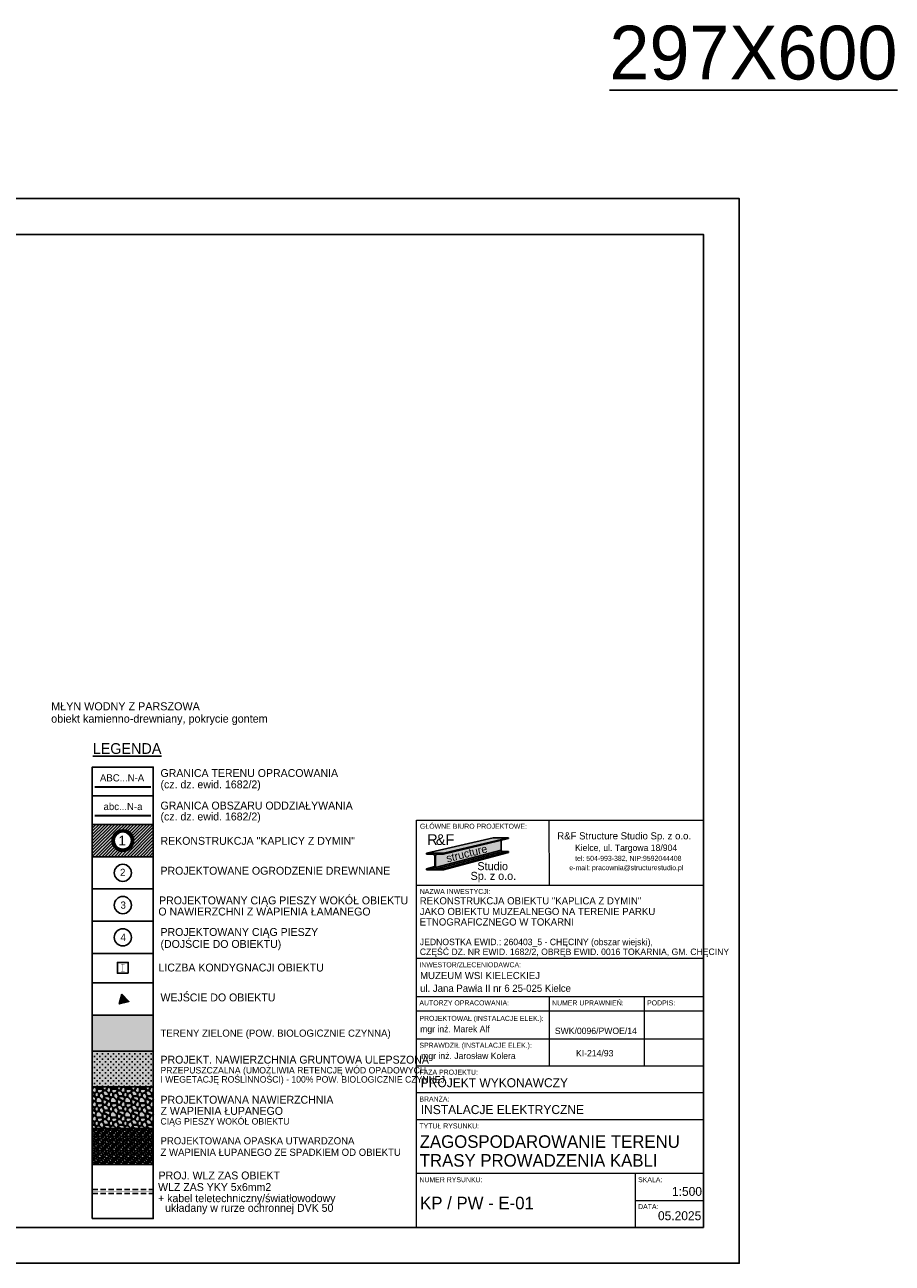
# Model space of a CAD drawing. Extents: x 7460162 to 7460484, y 5625737 to 5625910.
# Tile 17 of 17: x 7460363 to 7460484, y 5625737 to 5625910. Entities that reach past the tile are written whole.
import ezdxf
from ezdxf.enums import TextEntityAlignment as Align

# ---------------------------------------------------------------- set-up
doc = ezdxf.new("R2010")
doc.units = 0
doc.header["$MEASUREMENT"] = 0
doc.linetypes.add('DASHED', pattern=[0.75, 0.5, -0.25])
for name, color, linetype in [('A_wymiary_zewn', 4, 'Continuous'), ('az_ogrodzenie', 10, 'Continuous'), ('ELEK GNIAZDA', 234, 'Continuous'), ('ELEK OPIS', 140, 'Continuous'), ('hatch_kostka_R&F', 9, 'Continuous'), ('hatch_PROKON', 4, 'Continuous'), ('opisy_PROKON', 3, 'Continuous'), ('opisy_R&F', 3, 'Continuous'), ('ozn_graficzne_PROKON', 5, 'Continuous'), ('Section', 3, 'Continuous'), ('widoki_PROKON', 4, 'Continuous'), ('widoki_R&F', 4, 'Continuous'), ('wymiary_PROKON', 3, 'Continuous')]:
    doc.layers.add(name, color=color, linetype=linetype)
doc.layers.add('az_zieleń', color=7, linetype='Continuous', lineweight=5, true_color=0x00b32d)
doc.layers.add('HACZE', color=52, linetype='Continuous', lineweight=9)
doc.styles.add('MtXpl_FL_Pismo_Techn', font='txt')
doc.styles.add('MtXpl_FL_Pismo_Techn_1', font='txt')
doc.styles.add('TECH', font='txt')

# ---------------------------------------------------------------- blocks, each defined once
blk = doc.blocks.new('tab_kaplica z dymin')
at = {"layer": 'A_wymiary_zewn', "true_color": 0xd7d6d6}
h = blk.add_hatch(color=254, dxfattribs=at)
h.dxf.hatch_style = 1
h.paths.add_polyline_path([(151234, -9123.2), (151212.4, -9123.2), (151119.4, -9145), (151143.4, -9145)])
at = {"layer": 'A_wymiary_zewn', "true_color": 0x848484}
h = blk.add_hatch(color=252, dxfattribs=at)
h.dxf.hatch_style = 1
h.paths.add_polyline_path([(151223.6, -9140.5), (151223.6, -9126.9), (151143.4, -9146.4), (151134.1, -9146.4, 0.414214), (151131.9, -9148.6), (151131.9, -9164.2, 0.037989), (151131.9, -9164.6)])
at = {"layer": 'A_wymiary_zewn', "true_color": 0x293133}
h = blk.add_hatch(color=250, dxfattribs=at)
h.dxf.hatch_style = 1
h.paths.add_polyline_path([(151234, -9124.4), (151234, -9123.2), (151143.4, -9145), (151143.4, -9146.4)])
h = blk.add_hatch(color=250, dxfattribs=at)
h.dxf.hatch_style = 1
edge = h.paths.add_edge_path()
edge.add_line((151119.4, -9166.5), (151128.7, -9166.5))
edge.add_arc((151128.7, -9164.2), 2.25, 270, 360)
edge.add_line((151131, -9164.2), (151131, -9148.6))
edge.add_arc((151128.7, -9148.6), 2.25, 0, 90)
edge.add_line((151128.7, -9146.4), (151119.4, -9146.4))
edge.add_line((151119.4, -9146.4), (151119.4, -9145))
edge.add_line((151119.4, -9145), (151143.4, -9145))
edge.add_line((151143.4, -9145), (151143.4, -9146.4))
edge.add_line((151143.4, -9146.4), (151134.1, -9146.4))
edge.add_arc((151134.1, -9148.6), 2.25, 90, 180)
edge.add_line((151131.9, -9148.6), (151131.9, -9164.2))
edge.add_arc((151134.1, -9164.2), 2.25, 180, 270)
edge.add_line((151134.1, -9166.5), (151143.4, -9166.5))
edge.add_line((151143.4, -9166.5), (151143.4, -9167.8))
edge.add_line((151143.4, -9167.8), (151119.4, -9167.8))
edge.add_line((151119.4, -9167.8), (151119.4, -9166.5))
at = {"layer": 'A_wymiary_zewn', "true_color": 0xafadad}
h = blk.add_hatch(color=253, dxfattribs=at)
h.dxf.hatch_style = 1
h.paths.add_polyline_path([(151225.6, -9142.5, -0.414214), (151223.6, -9140.5), (151131.9, -9164.6, 0.370396), (151134.1, -9166.5)])
at = {"layer": 'A_wymiary_zewn', "true_color": 0xd7d6d6}
h = blk.add_hatch(color=254, dxfattribs=at)
h.dxf.hatch_style = 1
h.paths.add_polyline_path([(151234, -9142.5), (151225.6, -9142.5), (151134.1, -9166.5), (151143.4, -9166.5)])
at = {"layer": 'A_wymiary_zewn', "true_color": 0x293133}
h = blk.add_hatch(color=250, dxfattribs=at)
h.dxf.hatch_style = 1
h.paths.add_polyline_path([(151234, -9143.7), (151234, -9142.5), (151143.4, -9166.5), (151143.4, -9167.8)])
at = {"layer": 'A_wymiary_zewn', "true_color": 0xafadad}
h = blk.add_hatch(color=253, dxfattribs=at)
h.dxf.hatch_style = 1
h.paths.add_polyline_path([(151131, -9164.2), (151131, -9163.5), (151119.4, -9166.5), (151128.7, -9166.5, 0.414214)])
at = {"color": 5}
for p, q in [((151105.6, -9098.7), (151505.6, -9098.7)), ((151105.6, -9666.7), (151105.6, -9098.7)), ((151505.6, -9098.7), (151505.6, -9666.7)), ((151505.6, -9666.7), (151105.6, -9666.7))]:
    blk.add_line(p, q, dxfattribs=at)
at = {"color": 4}
for p, q in [((151291.1, -9189.7), (151290.6, -9098.7)), ((151505.6, -9189.7), (151105.6, -9189.7)), ((151505.6, -9291.9), (151105.6, -9291.9)), ((151505.6, -9345.1), (151105.6, -9345.1)), ((151290.6, -9345.1), (151290.6, -9441.7)), ((151423.1, -9345.1), (151423.1, -9441.7)), ((151505.6, -9365.1), (151105.6, -9365.1)), ((151505.6, -9365.1), (151105.6, -9365.1)), ((151505.6, -9365.1), (151105.6, -9365.1)), ((151505.6, -9404.2), (151105.6, -9404.2)), ((151505.6, -9441.7), (151105.6, -9441.7)), ((151505.6, -9441.7), (151105.6, -9441.7)), ((151505.6, -9479.2), (151105.6, -9479.2)), ((151505.6, -9516.7), (151105.6, -9516.7)), ((151505.6, -9591.7), (151105.6, -9591.7)), ((151410.6, -9591.7), (151410.6, -9666.7)), ((151410.6, -9629.2), (151505.6, -9629.2))]:
    blk.add_line(p, q, dxfattribs=at)
at = {"layer": 'A_wymiary_zewn', "color": 250, "true_color": 0x293133}
for p, q in [((151119.4, -9145), (151212.4, -9123.2)), ((151143.4, -9145), (151234, -9123.2)), ((151143.4, -9146.4), (151234, -9124.4)), ((151212.4, -9123.2), (151234, -9123.2)), ((151223.6, -9126.4), (151223.6, -9140.5)), ((151234, -9123.2), (151234, -9124.4)), ((151119.4, -9146.4), (151119.4, -9145)), ((151119.4, -9145), (151143.4, -9145)), ((151128.7, -9146.4), (151119.4, -9146.4)), ((151131, -9164.2), (151131, -9148.6)), ((151131.9, -9164.6), (151223.6, -9140.5)), ((151131.9, -9148.6), (151131.9, -9164.2)), ((151134.1, -9166.5), (151225.6, -9142.5)), ((151143.4, -9146.4), (151134.1, -9146.4)), ((151143.4, -9166.5), (151234, -9142.5)), ((151143.4, -9167.8), (151234, -9143.7)), ((151143.4, -9145), (151143.4, -9146.4)), ((151225.6, -9142.5), (151234, -9142.5)), ((151119.4, -9166.5), (151131, -9163.5)), ((151119.4, -9166.5), (151128.7, -9166.5)), ((151119.4, -9167.8), (151119.4, -9166.5)), ((151143.4, -9167.8), (151119.4, -9167.8)), ((151134.1, -9166.5), (151143.4, -9166.5)), ((151143.4, -9166.5), (151143.4, -9167.8))]:
    blk.add_line(p, q, dxfattribs=at)
for centre, radius, start, end in [((151128.7, -9148.6), 2.25, 0, 90), ((151134.1, -9148.6), 2.25, 90, 180), ((151225.6, -9140.5), 2.03, 180, 270), ((151128.7, -9164.2), 2.25, 270, 0), ((151134.1, -9164.2), 2.25, 180, 270)]:
    blk.add_arc(centre, radius, start, end, dxfattribs=at)
at = {"layer": 'Section'}
for p, q in [((151212.4, -9123.2), (151234, -9123.2)), ((151234, -9123.2), (151234, -9124.4)), ((151234, -9142.5), (151234, -9143.7))]:
    blk.add_line(p, q, dxfattribs=at)
at = {"color": 4}
for s, height, style, p in [('GŁÓWNE BIURO PROJEKTOWE:', 7, 'TECH', (151110.4, -9110.7)), ('R&F Structure Studio Sp. z o.o.', 10, 'MtXpl_FL_Pismo_Techn', (151301.9, -9125.6)), ('Kielce, ul. Targowa 18/904', 9, 'MtXpl_FL_Pismo_Techn', (151326.6, -9141.7)), ('tel: 504-993-382, NIP:9592044408', 7, 'MtXpl_FL_Pismo_Techn', (151326.8, -9155.5)), ('e-mail: pracownia@structurestudio.pl', 7, 'MtXpl_FL_Pismo_Techn', (151318.6, -9168.5)), ('NAZWA INWESTYCJI:', 7, 'TECH', (151110.1, -9201.7)), ('REKONSTRUKCJA OBIEKTU "KAPLICA Z DYMIN"', 10, 'TECH', (151110.1, -9216.2)), ('JAKO OBIEKTU MUZEALNEGO NA TERENIE PARKU ', 10, 'TECH', (151110.1, -9231.1)), ('ETNOGRAFICZNEGO W TOKARNI ', 10, 'TECH', (151110, -9245.7)), ('JEDNOSTKA EWID.: 260403_5 - CHĘCINY (obszar wiejski), ', 9, 'TECH', (151110.2, -9273.1)), ('CZĘŚĆ DZ. NR EWID. 1682/2, OBRĘB EWID. 0016 TOKARNIA, GM. CHĘCINY  ', 9, 'TECH', (151110.2, -9286.8)), ('INWESTOR/ZLECENIODAWCA:', 7, 'TECH', (151109.6, -9303.9)), ('MUZEUM WSI KIELECKIEJ ', 10, 'TECH', (151110.6, -9320.4)), ('ul. Jana Pawła II nr 6 25-025 Kielce ', 10, 'TECH', (151110.6, -9338.2)), ('AUTORZY OPRACOWANIA:', 7, 'TECH', (151109.6, -9357.1)), ('NUMER UPRAWNIEŃ:', 7, 'TECH', (151294.6, -9357.1)), ('PODPIS:', 7, 'TECH', (151427.1, -9357.1)), ('PROJEKTOWAŁ (INSTALACJE ELEK.):', 7, 'TECH', (151109.6, -9378.7)), ('SPRAWDZIŁ (INSTALACJE ELEK.):', 7, 'TECH', (151109.6, -9416.2)), ('FAZA PROJEKTU:', 7, 'TECH', (151109.6, -9453.7)), ('BRANŻA:', 7, 'TECH', (151109.6, -9491.2)), ('TYTUŁ RYSUNKU:', 7, 'TECH', (151109.6, -9528.7)), ('NUMER RYSUNKU:', 7, 'TECH', (151109.6, -9603.7)), ('SKALA:', 7, 'TECH', (151414.6, -9603.7)), ('DATA:', 7, 'TECH', (151414.6, -9641.2))]:
    blk.add_text(s, height=height, dxfattribs=dict(at, style=style)).set_placement(p)
at = {"color": 3, "style": 'TECH'}
for s, height, p in [('mgr inż. Marek Alf', 9, (151110.7, -9394.5)), ('PROJEKT WYKONAWCZY', 12.5, (151111.6, -9471.2)), ('INSTALACJE ELEKTRYCZNE', 12.5, (151111.6, -9508.7)), ('05.2025', 12.5, (151442.3, -9656.7))]:
    blk.add_text(s, height=height, dxfattribs=at).set_placement(p)
at = {"color": 3, "char_height": 9, "style": 'TECH'}
for s, insert, width, attachment_point in [('SWK/0096/PWOE/14', (151355.7, -9397.2), 120, 8), ('mgr inż. Jarosław Kolera', (151112.1, -9434.7), 202.775, 7), ('\\pi-27,l36,t36;KI-214/93', (151349.6, -9428.4), 115, 8)]:
    blk.add_mtext(s, dxfattribs=dict(at, insert=insert, width=width, attachment_point=attachment_point))
at = {"layer": 'A_wymiary_zewn', "color": 10, "style": 'TECH'}
for s, p in [('R', (151120.6, -9133.4)), ('F', (151146.1, -9133.4))]:
    blk.add_text(s, height=15, dxfattribs=at).set_placement(p)
at = {"layer": 'A_wymiary_zewn', "color": 18, "true_color": 0x000000, "style": 'TECH'}
blk.add_text('&', height=15, dxfattribs=at).set_placement((151132.6, -9133.4))
at = {"layer": 'A_wymiary_zewn', "color": 4, "style": 'MtXpl_FL_Pismo_Techn_1'}
blk.add_text('structure', height=11.25, rotation=14.1318, dxfattribs=at).set_placement((151148.6, -9157.8))
at = {"layer": 'A_wymiary_zewn', "color": 1, "style": 'TECH'}
for s, p in [('Sp. z o.o.', (151181, -9182.1)), ('Studio', (151190.5, -9168.5))]:
    blk.add_text(s, height=11.25, dxfattribs=at).set_placement(p)

msp = doc.modelspace()

# ---------------------------------------------------------------- hatches: boundary and pattern name
at = {"linetype": 'Continuous'}
h = msp.add_hatch(color=4, dxfattribs=at)
h.dxf.hatch_style = 1
h.paths.add_polyline_path([(7460376.148, 5625774.387), (7460377.121, 5625773.4), (7460375.78, 5625773.051)])
at = {"layer": 'az_zieleń', "transparency": 33554470}
h = msp.add_hatch(color=256, dxfattribs=at)
h.dxf.hatch_style = 1
h.paths.add_polyline_path([(7460372.022, 5625766.469), (7460380.529, 5625766.469), (7460380.529, 5625771.469), (7460372.022, 5625771.469)])
at = {"layer": 'az_zieleń', "true_color": 0xb2a500, "transparency": 33554470}
h = msp.add_hatch(color=54, dxfattribs=at)
h.dxf.hatch_style = 1
h.paths.add_polyline_path([(7460372.022, 5625761.469), (7460380.529, 5625761.469), (7460380.529, 5625766.469), (7460372.022, 5625766.469)])
at = {"layer": 'hatch_kostka_R&F', "linetype": 'ByBlock', "transparency": 33554521}
h = msp.add_hatch(dxfattribs=at)
h.set_pattern_fill('CROSS', color=256, scale=1.5)
h.set_pattern_definition([(0, (58.11803, 68.57647), (0.375, 0.375), [0.1875, -0.5625]), (90, (58.2118, 68.4827), (-0.375, 0.375), [0.1875, -0.5625])])
h.paths.add_polyline_path([(7460372.022, 5625761.469), (7460380.529, 5625761.469), (7460380.529, 5625766.469), (7460372.022, 5625766.469)])
at = {"layer": 'hatch_kostka_R&F', "linetype": 'ByBlock', "true_color": 0xd2d2cf, "transparency": 33554559}
msp.add_hatch(color=254, dxfattribs=at).paths.add_polyline_path([(7460372.022, 5625755.655), (7460380.529, 5625755.655), (7460380.529, 5625761.469), (7460372.022, 5625761.469)])
at = {"layer": 'hatch_kostka_R&F', "linetype": 'ByBlock'}
h = msp.add_hatch(dxfattribs=at)
h.set_pattern_fill('MOSAIC', color=256, scale=2, pattern_type=2)
h.set_pattern_definition([(0, (-25.4104, -31.965), (2, 2), [0.1, -0.1, 0.2, -1.6]), (0, (-26.2104, -31.865), (2, 2), [0.5, -1.5]), (0, (-26.3104, -31.765), (2, 2), [0.5, -1.5]), (0, (-25.4104, -31.265), (2, 2), [0.1, -1.9]), (0, (-26.4104, -31.065), (2, 2), [0.3, -1.7]), (0, (-26.4104, -30.965), (2, 2), [0.3, -1.7]), (0, (-25.2104, -30.865), (2, 2), [0.6, -1.4]), (0, (-25.3104, -30.765), (2, 2), [0.6, -1.4]), (0, (-25.8104, -30.565), (2, 2), [0.2, -1.8]), (0, (-25.7104, -30.465), (2, 2), [0.1, -1.9]), (0, (-26.6104, -30.265), (2, 2), [0.1, -0.1, 0.1, -1.7]), (90, (-26.6104, -30.665), (-2, 2), [0.3, -1.7]), (90, (-26.5104, -31.365), (-2, 2), [0.1, -0.2, 0.1, -0.2, 0.4, -1]), (90, (-26.3104, -30.165), (-2, 2), [0.1, -1.9]), (90, (-26.0104, -31.065), (-2, 2), [0.1, -1.9]), (90, (-25.9104, -30.565), (-2, 2), [0.1, -1.9]), (90, (-25.7104, -31.665), (-2, 2), [0.2, -1.8]), (90, (-25.6104, -31.765), (-2, 2), [0.3, -1.7]), (90, (-25.5104, -30.565), (-2, 2), [0.2, -0.1, 0.2, -1.5]), (90, (-25.4104, -31.165), (-2, 2), [0.4, -1.6]), (90, (-25.3104, -31.165), (-2, 2), [0.2, -1.8]), (90, (-25.1104, -31.865), (-2, 2), [0.4, -1.6]), (90, (-25.0104, -31.865), (-2, 2), [0.3, -1.7]), (45, (-25.8104, -31.765), (0, 2.00000000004), [0.14142134, -2.6870057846]), (45, (-25.5104, -31.265), (0, 2.00000000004), [0.14142134, -2.6870057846]), (45, (-25.3104, -30.965), (0, 2.00000000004), [0.14142134, -2.6870057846]), (45, (-26.7104, -30.765), (0, 2.00000000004), [0.14142134, -2.6870057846]), (45, (-26.5104, -30.365), (0, 2.00000000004), [0.14142134, -2.6870057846]), (45, (-25.6104, -31.465), (0, 2.00000000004), [0.282842, -2.545585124]), (45, (-25.4104, -30.165), (0, 2.00000000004), [0.282842, -2.545585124]), (135, (-25.5104, -32.065), (-2.00000000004, 2e-16), [0.282842, -2.545585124]), (135, (-25.4104, -31.965), (-2.00000000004, 2e-16), [0.282842, -2.545585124]), (135, (-25.1104, -31.465), (-2.00000000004, 2e-16), [0.282842, -2.545585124]), (135, (-25.4104, -30.765), (-2.00000000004, 2e-16), [0.282842, -2.545585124]), (135, (-25.3104, -30.765), (-2.00000000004, 2e-16), [0.282842, -2.545585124]), (135, (-25.7104, -31.365), (-2.00000000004, 2e-16), [0.424264, -2.404163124]), (135, (-25.0104, -31.465), (-2.00000000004, 2e-16), [0.424264, -2.404163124]), (135, (-25.7104, -31.465), (-2.00000000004, 2e-16), [0.5656854, -2.262741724]), (135, (-26.6104, -30.265), (-2.00000000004, 2e-16), [0.5656854, -2.262741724]), (135, (-26.6104, -30.365), (-2.00000000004, 2e-16), [0.5656854, -2.262741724]), (135, (-26.5104, -31.465), (-2.00000000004, 2e-16), [0.14142134, -2.6870057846]), (135, (-26.5104, -30.965), (-2.00000000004, 2e-16), [0.14142134, -2.6870057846]), (26.5650512, (-25.3104, -31.965), (2, 8e-10), [0.22360678, -4.24852916]), (26.5650512, (-25.7104, -31.365), (2, 8e-10), [0.22360678, -4.24852916]), (26.5650512, (-25.0104, -31.565), (2, 8e-10), [0.4472136, -4.024922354]), (26.5650512, (-25.0104, -31.465), (2, 8e-10), [0.4472136, -4.024922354]), (63.43494882, (-25.6104, -30.465), (1e-10, 2), [0.2236, -2.236, 0.4472, -1.5653359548]), (63.43494882, (-26.6104, -31.265), (1e-10, 2), [0.22360678, -4.24852916]), (63.43494882, (-26.3104, -32.065), (1e-10, 2), [0.22360678, -4.24852916]), (63.43494882, (-26.5104, -31.265), (1e-10, 2), [0.22360678, -4.24852916]), (63.43494882, (-25.5104, -30.365), (1e-10, 2), [0.22360678, -4.24852916]), (63.43494882, (-25.6104, -30.465), (1e-10, 2), [0.22360678, -4.24852916]), (63.43494882, (-26.0104, -30.965), (1e-10, 2), [0.4472136, -4.024922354]), (63.43494882, (-26.1104, -30.965), (1e-10, 2), [0.4472136, -4.024922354]), (116.5650512, (-26.4104, -30.965), (-8e-10, 2), [0.22360678, -4.24852916]), (116.5650512, (-26.3104, -31.865), (-8e-10, 2), [0.4472136, -4.024922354]), (116.5650512, (-26.3104, -31.765), (-8e-10, 2), [0.4472136, -4.024922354]), (153.43494882, (-25.9104, -30.465), (-2, 1e-10), [0.4472136, -4.024922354]), (153.43494882, (-25.7104, -30.465), (-2, 1e-10), [0.670820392, -3.801315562])])
h.paths.add_polyline_path([(7460372.022, 5625755.655), (7460380.529, 5625755.655), (7460380.529, 5625761.469), (7460372.022, 5625761.469)])
at = {"layer": 'hatch_kostka_R&F', "linetype": 'ByBlock', "true_color": 0xf4f6b7, "transparency": 33554559}
msp.add_hatch(color=254, dxfattribs=at).paths.add_polyline_path([(7460372.022, 5625750.655), (7460380.529, 5625750.655), (7460380.529, 5625755.655), (7460372.022, 5625755.655)])
at = {"layer": 'hatch_kostka_R&F', "linetype": 'ByBlock'}
h = msp.add_hatch(dxfattribs=at)
h.set_pattern_fill('MOSAIC', color=256, pattern_type=2)
h.set_pattern_definition([(0, (-26.1104, -32.015), (1, 1), [0.05, -0.05, 0.1, -0.8]), (0, (-26.5104, -31.965), (1, 1), [0.25, -0.75]), (0, (-26.5604, -31.915), (1, 1), [0.25, -0.75]), (0, (-26.1104, -31.665), (1, 1), [0.05, -0.95]), (0, (-26.6104, -31.565), (1, 1), [0.15, -0.85]), (0, (-26.6104, -31.515), (1, 1), [0.15, -0.85]), (0, (-26.0104, -31.465), (1, 1), [0.3, -0.7]), (0, (-26.0604, -31.415), (1, 1), [0.3, -0.7]), (0, (-26.3104, -31.315), (1, 1), [0.1, -0.9]), (0, (-26.2604, -31.265), (1, 1), [0.05, -0.95]), (0, (-26.7104, -31.165), (1, 1), [0.05, -0.05, 0.05, -0.85]), (90, (-26.7104, -31.365), (-1, 1), [0.15, -0.85]), (90, (-26.6604, -31.715), (-1, 1), [0.05, -0.1, 0.05, -0.1, 0.2, -0.5]), (90, (-26.5604, -31.115), (-1, 1), [0.05, -0.95]), (90, (-26.4104, -31.565), (-1, 1), [0.05, -0.95]), (90, (-26.3604, -31.315), (-1, 1), [0.05, -0.95]), (90, (-26.2604, -31.865), (-1, 1), [0.1, -0.9]), (90, (-26.2104, -31.915), (-1, 1), [0.15, -0.85]), (90, (-26.1604, -31.315), (-1, 1), [0.1, -0.05, 0.1, -0.75]), (90, (-26.1104, -31.615), (-1, 1), [0.2, -0.8]), (90, (-26.0604, -31.615), (-1, 1), [0.1, -0.9]), (90, (-25.9604, -31.965), (-1, 1), [0.2, -0.8]), (90, (-25.9104, -31.965), (-1, 1), [0.15, -0.85]), (45, (-26.3104, -31.91504), (0, 1.00000000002), [0.07071067, -1.3435028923]), (45, (-26.1604, -31.66504), (0, 1.00000000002), [0.07071067, -1.3435028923]), (45, (-26.0604, -31.51504), (0, 1.00000000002), [0.07071067, -1.3435028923]), (45, (-26.7604, -31.41504), (0, 1.00000000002), [0.07071067, -1.3435028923]), (45, (-26.6604, -31.21504), (0, 1.00000000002), [0.07071067, -1.3435028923]), (45, (-26.2104, -31.76504), (0, 1.00000000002), [0.141421, -1.272792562]), (45, (-26.1104, -31.11504), (0, 1.00000000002), [0.141421, -1.272792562]), (135, (-26.1604, -32.06504), (-1.00000000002, 1e-16), [0.141421, -1.272792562]), (135, (-26.1104, -32.01504), (-1.00000000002, 1e-16), [0.141421, -1.272792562]), (135, (-25.9604, -31.76504), (-1.00000000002, 1e-16), [0.141421, -1.272792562]), (135, (-26.1104, -31.41504), (-1.00000000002, 1e-16), [0.141421, -1.272792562]), (135, (-26.0604, -31.41504), (-1.00000000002, 1e-16), [0.141421, -1.272792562]), (135, (-26.2604, -31.71504), (-1.00000000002, 1e-16), [0.212132, -1.202081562]), (135, (-25.9104, -31.76504), (-1.00000000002, 1e-16), [0.212132, -1.202081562]), (135, (-26.2604, -31.76504), (-1.00000000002, 1e-16), [0.2828427, -1.131370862]), (135, (-26.7104, -31.16504), (-1.00000000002, 1e-16), [0.2828427, -1.131370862]), (135, (-26.7104, -31.21504), (-1.00000000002, 1e-16), [0.2828427, -1.131370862]), (135, (-26.6604, -31.76504), (-1.00000000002, 1e-16), [0.07071067, -1.3435028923]), (135, (-26.6604, -31.51504), (-1.00000000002, 1e-16), [0.07071067, -1.3435028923]), (26.5650512, (-26.0604, -32.01504), (1, 4e-10), [0.11180339, -2.12426458]), (26.5650512, (-26.2604, -31.71504), (1, 4e-10), [0.11180339, -2.12426458]), (26.5650512, (-25.9104, -31.81504), (1, 4e-10), [0.2236068, -2.012461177]), (26.5650512, (-25.9104, -31.76504), (1, 4e-10), [0.2236068, -2.012461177]), (63.43494882, (-26.2104, -31.26504), (5e-11, 1), [0.1118, -1.118, 0.2236, -0.7826679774]), (63.43494882, (-26.7104, -31.66504), (5e-11, 1), [0.11180339, -2.12426458]), (63.43494882, (-26.5604, -32.06504), (5e-11, 1), [0.11180339, -2.12426458]), (63.43494882, (-26.6604, -31.66504), (5e-11, 1), [0.11180339, -2.12426458]), (63.43494882, (-26.1604, -31.21504), (5e-11, 1), [0.11180339, -2.12426458]), (63.43494882, (-26.2104, -31.26504), (5e-11, 1), [0.11180339, -2.12426458]), (63.43494882, (-26.4104, -31.51504), (5e-11, 1), [0.2236068, -2.012461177]), (63.43494882, (-26.4604, -31.51504), (5e-11, 1), [0.2236068, -2.012461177]), (116.5650512, (-26.6104, -31.51504), (-4e-10, 1), [0.11180339, -2.12426458]), (116.5650512, (-26.5604, -31.96504), (-4e-10, 1), [0.2236068, -2.012461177]), (116.5650512, (-26.5604, -31.91504), (-4e-10, 1), [0.2236068, -2.012461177]), (153.43494882, (-26.3604, -31.26504), (-1, 5e-11), [0.2236068, -2.012461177]), (153.43494882, (-26.2604, -31.26504), (-1, 5e-11), [0.335410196, -1.900657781])])
h.paths.add_polyline_path([(7460372.022, 5625750.655), (7460380.529, 5625750.655), (7460380.529, 5625755.655), (7460372.022, 5625755.655)])
at = {"layer": 'hatch_PROKON'}
h = msp.add_hatch(dxfattribs=at)
h.set_pattern_fill('ANSI31', color=256, scale=2.5, style=0)
h.set_pattern_definition([(45, (7460311.14083, 5625746.41542), (-0.2209709, 0.2209709), [])])
h.paths.add_polyline_path([(7460372.022, 5625793.582), (7460380.529, 5625793.582), (7460380.529, 5625798.082), (7460372.022, 5625798.082)])
h.paths.add_polyline_path([(7460377.776, 5625795.832, 1), (7460374.776, 5625795.832, 1)], flags=16)
at = {"layer": 'hatch_PROKON', "transparency": 33554483}
h = msp.add_hatch(color=200, dxfattribs=at)
h.paths.add_polyline_path([(7460372.022, 5625793.582), (7460380.529, 5625793.582), (7460380.529, 5625798.082), (7460372.022, 5625798.082)])
h.paths.add_polyline_path([(7460377.776, 5625795.832, 1), (7460374.776, 5625795.832, 1)], flags=16)

# ---------------------------------------------------------------- linework, layer by layer
msp.add_lwpolyline([(7460162.23, 5625736.879), (7460462.23, 5625736.879), (7460462.23, 5625885.379), (7460162.23, 5625885.379)], close=True)
at = {"color": 4}
msp.add_lwpolyline([(7460372.022, 5625775.969), (7460380.529, 5625775.969), (7460380.529, 5625780.082), (7460372.022, 5625780.082)], close=True, dxfattribs=at)
at = {"color": 7, "linetype": 'ByBlock', "const_width": 0.05}
msp.add_lwpolyline([(7460376.026, 5625777.582), (7460376.526, 5625777.582), (7460376.276, 5625777.582), (7460376.276, 5625778.582), (7460376.526, 5625778.582), (7460376.026, 5625778.582)], dxfattribs=at)
at = {"layer": 'az_ogrodzenie', "color": 106, "linetype": 'DASHED', "ltscale": 3, "true_color": 0x00671f, "const_width": 0.3}
msp.add_lwpolyline([(7460372.332, 5625803.309), (7460380.213, 5625803.309)], dxfattribs=at)
msp.add_lwpolyline([(7460372.332, 5625803.309), (7460380.213, 5625803.309)], dxfattribs=at)
at = {"layer": 'az_ogrodzenie', "color": 30, "linetype": 'DASHED', "ltscale": 3, "const_width": 0.3}
msp.add_lwpolyline([(7460372.332, 5625799.309), (7460380.213, 5625799.309)], dxfattribs=at)
at = {"layer": 'ELEK GNIAZDA', "color": 10, "linetype": 'DASHED', "ltscale": 2, "const_width": 0.075}
msp.add_lwpolyline([(7460372.022, 5625746.882), (7460380.529, 5625746.882)], dxfattribs=at)
at = {"layer": 'ELEK OPIS'}
msp.add_lwpolyline([(7460171.23, 5625741.879), (7460457.23, 5625741.879), (7460457.23, 5625880.379), (7460171.23, 5625880.379)], close=True, dxfattribs=at)
at = {"layer": 'ozn_graficzne_PROKON', "color": 3}
msp.add_lwpolyline([(7460377.026, 5625777.332), (7460375.526, 5625777.332), (7460375.526, 5625778.832), (7460377.026, 5625778.832)], close=True, dxfattribs=at)
at = {"layer": 'ozn_graficzne_PROKON', "color": 4}
msp.add_lwpolyline([(7460376.148, 5625774.387), (7460377.121, 5625773.4), (7460375.78, 5625773.051)], close=True, dxfattribs=at)
at = {"layer": 'ozn_graficzne_PROKON', "color": 3}
for centre, radius in [((7460376.276, 5625795.832), 1.5), ((7460376.276, 5625795.832), 1.35), ((7460376.276, 5625795.832), 1.2), ((7460376.276, 5625791.332), 1.2), ((7460376.276, 5625786.832), 1.2), ((7460376.276, 5625782.332), 1.2)]:
    msp.add_circle(centre, radius, dxfattribs=at)
at = {"layer": 'widoki_PROKON', "color": 4}
for points in [[(7460372.022, 5625802.082), (7460380.529, 5625802.082), (7460380.529, 5625806.082), (7460372.022, 5625806.082)], [(7460372.022, 5625802.082), (7460380.529, 5625802.082), (7460380.529, 5625806.082), (7460372.022, 5625806.082)], [(7460372.022, 5625798.082), (7460380.529, 5625798.082), (7460380.529, 5625802.082), (7460372.022, 5625802.082)], [(7460372.022, 5625798.082), (7460380.529, 5625798.082), (7460380.529, 5625802.082), (7460372.022, 5625802.082)], [(7460372.022, 5625793.582), (7460380.529, 5625793.582), (7460380.529, 5625798.082), (7460372.022, 5625798.082)], [(7460372.022, 5625789.082), (7460380.529, 5625789.082), (7460380.529, 5625793.582), (7460372.022, 5625793.582)], [(7460372.022, 5625784.582), (7460380.529, 5625784.582), (7460380.529, 5625789.082), (7460372.022, 5625789.082)], [(7460372.022, 5625780.082), (7460380.529, 5625780.082), (7460380.529, 5625784.582), (7460372.022, 5625784.582)], [(7460372.022, 5625771.469), (7460380.529, 5625771.469), (7460380.529, 5625775.969), (7460372.022, 5625775.969)], [(7460372.022, 5625743.11), (7460380.529, 5625743.11), (7460380.529, 5625750.655), (7460372.022, 5625750.655)]]:
    msp.add_lwpolyline(points, close=True, dxfattribs=at)
at = {"layer": 'widoki_R&F', "color": 4}
for points in [[(7460372.022, 5625766.469), (7460380.529, 5625766.469), (7460380.529, 5625771.469), (7460372.022, 5625771.469)], [(7460372.022, 5625761.469), (7460380.529, 5625761.469), (7460380.529, 5625766.469), (7460372.022, 5625766.469)], [(7460372.022, 5625755.655), (7460380.529, 5625755.655), (7460380.529, 5625761.469), (7460372.022, 5625761.469)], [(7460372.022, 5625750.655), (7460380.529, 5625750.655), (7460380.529, 5625755.655), (7460372.022, 5625755.655)]]:
    msp.add_lwpolyline(points, close=True, dxfattribs=at)
at = {"layer": 'wymiary_PROKON', "color": 4, "linetype": 'DASHED', "ltscale": 1.5}
for points in [[(7460372.022, 5625747.182), (7460380.529, 5625747.182)], [(7460372.022, 5625746.582), (7460380.529, 5625746.582)]]:
    msp.add_lwpolyline(points, dxfattribs=at)

# ---------------------------------------------------------------- block references
at = {"layer": 'HACZE', "xscale": 0.1, "yscale": 0.1, "zscale": 0.1}
msp.add_blockref('tab_kaplica z dymin', (7445306.671, 5626708.552), dxfattribs=at)

# ---------------------------------------------------------------- texts
at = {"color": 2, "style": 'TECH'}
for s, height, p in [('ZAGOSPODAROWANIE TERENU', 1.75, (7460417.676, 5625752.973)), ('TRASY PROWADZENIA KABLI', 1.75, (7460417.676, 5625750.348)), ('1:500', 1.25, (7460452.859, 5625746.271))]:
    msp.add_text(s, height=height, dxfattribs=at).set_placement(p)
at = {"color": 1, "style": 'TECH'}
msp.add_text('KP / PW - E-01', height=1.75, dxfattribs=at).set_placement((7460417.732, 5625744.404))
at = {"layer": 'az_ogrodzenie', "color": 106, "linetype": 'DASHED', "ltscale": 0.3, "true_color": 0x00671f, "style": 'TECH'}
msp.add_text('ABC...N-A', height=1, dxfattribs=at).set_placement((7460376.172, 5625804.582), align=Align.MIDDLE_CENTER)
msp.add_text('ABC...N-A', height=1, dxfattribs=at).set_placement((7460376.172, 5625804.582), align=Align.MIDDLE_CENTER)
at = {"layer": 'az_ogrodzenie', "color": 30, "linetype": 'DASHED', "ltscale": 0.3, "style": 'TECH'}
msp.add_text('abc...N-a', height=1, dxfattribs=at).set_placement((7460376.302, 5625800.582), align=Align.MIDDLE_CENTER)
msp.add_text('abc...N-a', height=1, dxfattribs=at).set_placement((7460376.302, 5625800.582), align=Align.MIDDLE_CENTER)
at = {"layer": 'Defpoints', "style": 'TECH'}
msp.add_text('%%U297X600', height=7.5, dxfattribs=at).set_placement((7460444.136, 5625905.736), align=Align.MIDDLE_LEFT)
at = {"layer": 'opisy_PROKON', "style": 'TECH'}
for s, height, p in [('GRANICA TERENU OPRACOWANIA', 1.1, (7460381.529, 5625805.25)), ('GRANICA TERENU OPRACOWANIA', 1.1, (7460381.529, 5625805.25)), ('(cz. dz. ewid. 1682/2)', 1.1, (7460381.529, 5625803.666)), ('(cz. dz. ewid. 1682/2)', 1.1, (7460381.529, 5625803.666)), ('GRANICA OBSZARU ODDZIAŁYWANIA', 1.1, (7460381.529, 5625800.715)), ('GRANICA OBSZARU ODDZIAŁYWANIA', 1.1, (7460381.529, 5625800.715)), ('(cz. dz. ewid. 1682/2)', 1.1, (7460381.529, 5625799.189)), ('(cz. dz. ewid. 1682/2)', 1.1, (7460381.529, 5625799.189)), ('REKONSTRUKCJA "KAPLICY Z DYMIN"', 1.1, (7460381.529, 5625795.792)), ('PROJEKTOWANE OGRODZENIE DREWNIANE', 1.1, (7460381.529, 5625791.621)), ('PROJEKTOWANY CIĄG PIESZY WOKÓŁ OBIEKTU ', 1.1, (7460381.331, 5625787.484)), ('O NAWIERZCHNI Z WAPIENIA ŁAMANEGO', 1.1, (7460381.234, 5625785.932)), ('PROJEKTOWANY CIĄG PIESZY', 1.1, (7460381.529, 5625783.08)), ('(DOJŚCIE DO OBIEKTU)', 1.1, (7460381.529, 5625781.412)), ('LICZBA KONDYGNACJI OBIEKTU', 1.1, (7460381.253, 5625778.121)), ('WEJŚCIE DO OBIEKTU', 1.1, (7460381.529, 5625773.953)), ('PROJEKT. NAWIERZCHNIA GRUNTOWA ULEPSZONA', 1.1, (7460381.529, 5625765.271)), ('PRZEPUSZCZALNA (UMOŻLIWIA RETENCJĘ WÓD OPADOWYCH', 0.9, (7460381.529, 5625763.797)), ('I WEGETACJĘ ROŚLINNOŚCI) - 100%%% POW. BIOLOGICZNIE CZYNNEJ', 0.9, (7460381.529, 5625762.521)), ('Z WAPIENIA ŁUPANEGO', 1.1, (7460381.529, 5625758.131)), ('PROJEKTOWANA NAWIERZCHNIA', 1.1, (7460381.529, 5625759.68)), ('CIĄG PIESZY WOKÓŁ OBIEKTU', 0.9, (7460381.529, 5625756.667)), ('PROJ. WLZ ZAS OBIEKT', 1.1, (7460381.262, 5625749.12))]:
    msp.add_text(s, height=height, dxfattribs=at).set_placement(p, align=Align.MIDDLE_LEFT)
for s, p in [('WLZ ZAS YKY 5x6mm2', (7460381.194, 5625746.952)), ('+ kabel teletechniczny/światłowodowy', (7460381.194, 5625745.399)), ('układany w rurze ochronnej DVK 50', (7460382.174, 5625744.046))]:
    msp.add_text(s, height=1.1, dxfattribs=at).set_placement(p)
at = {"layer": 'opisy_R&F', "style": 'TECH'}
for s, p in [('TERENY ZIELONE (POW. BIOLOGICZNIE CZYNNA)', (7460381.529, 5625768.969)), ('PROJEKTOWANA OPASKA UTWARDZONA', (7460381.529, 5625753.955)), ('Z WAPIENIA ŁUPANEGO ZE SPADKIEM OD OBIEKTU', (7460381.529, 5625752.355))]:
    msp.add_text(s, height=1, dxfattribs=at).set_placement(p, align=Align.MIDDLE_LEFT)
at = {"layer": 'ozn_graficzne_PROKON', "color": 3, "style": 'TECH'}
for s, p in [('MŁYN WODNY Z PARSZOWA', (7460366.286, 5625814.559)), ('obiekt kamienno-drewniany, pokrycie gontem', (7460366.286, 5625812.839))]:
    msp.add_text(s, height=1.125, dxfattribs=at).set_placement(p, align=Align.MIDDLE_LEFT)
at = {"layer": 'ozn_graficzne_PROKON', "color": 2, "style": 'TECH'}
msp.add_text('%%ULEGENDA', height=1.5, dxfattribs=at).set_placement((7460372.07, 5625808.671), align=Align.MIDDLE_LEFT)
at = {"layer": 'ozn_graficzne_PROKON', "color": 1, "style": 'TECH'}
for s, height, p in [('1', 1.375, (7460376.181, 5625795.832)), ('2', 1, (7460376.262, 5625791.396)), ('3', 1, (7460376.327, 5625786.832)), ('4', 1, (7460376.327, 5625782.332))]:
    msp.add_text(s, height=height, dxfattribs=at).set_placement(p, align=Align.MIDDLE_CENTER)

doc.saveas('drawing.dxf')
